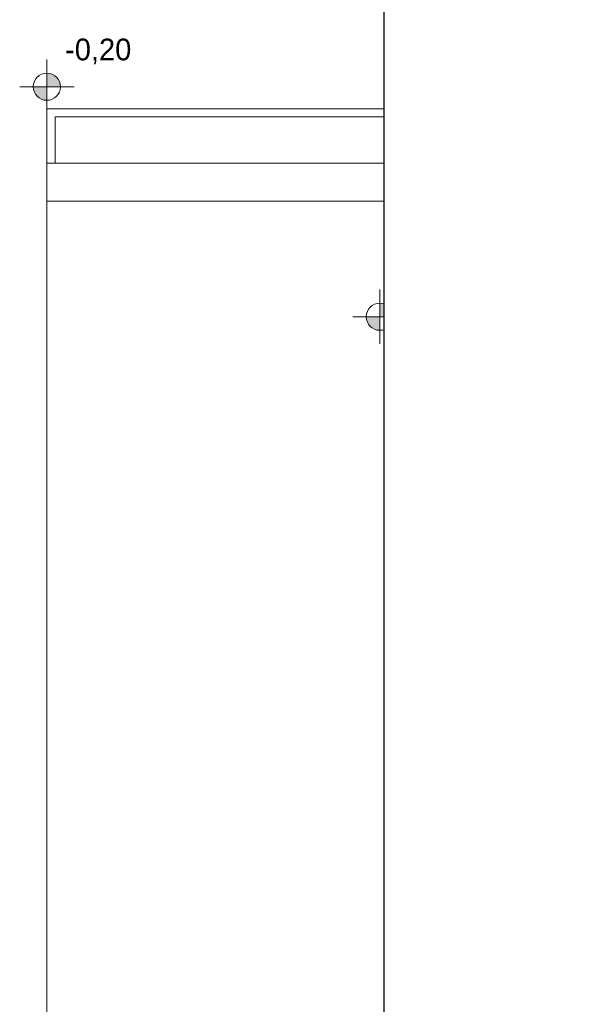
# Model space of a CAD drawing. Extents: x -515158 to -464725, y 20769 to 114053.
# Tile 7 of 69: x -515158 to -511017, y 38856 to 46103. Entities that reach past the tile are written whole.
import ezdxf

# ---------------------------------------------------------------- set-up
doc = ezdxf.new("R2010")
doc.units = 0
doc.header["$MEASUREMENT"] = 0
doc.set_wipeout_variables(frame=1)
for name, color, linetype, lineweight in [('#podkład', 252, 'Continuous', 9), ('Arch teren_Nr_Pióra__5', 252, 'Continuous', 13), ('INWENT RZĘDNE_Nr_Pióra__21', 252, 'Continuous', 9), ('INWENT TEREN_Nr_Pióra__21', 252, 'Continuous', 9), ('INWENT.ŚCIANY_Nr_Pióra__21', 252, 'Continuous', 9)]:
    doc.layers.add(name, color=color, linetype=linetype, lineweight=lineweight)
doc.layers.add('_TABELA', color=7, linetype='Continuous')
doc.styles.add('GENERATED_STYLE_3', font='txt')

# ---------------------------------------------------------------- blocks, each defined once
blk = doc.blocks.new('parter')
at = {"layer": 'INWENT RZĘDNE_Nr_Pióra__21', "linetype": 'Continuous'}
for points in [[(-514958.3, 45609.8), (-514858.3, 45609.8), (-514865.9, 45648.1), (-514887.6, 45680.6), (-514920.1, 45702.2), (-514958.3, 45709.8)], [(-514958.3, 45609.8), (-515058.3, 45609.8), (-515050.7, 45571.6), (-515029, 45539.1), (-514996.6, 45517.5), (-514958.3, 45509.8)], [(-512507.1, 43916.8), (-512407.1, 43916.8), (-512414.8, 43955.1), (-512436.4, 43987.5), (-512468.9, 44009.2), (-512507.1, 44016.8)], [(-512507.1, 43916.8), (-512607.1, 43916.8), (-512599.5, 43878.5), (-512577.9, 43846.1), (-512545.4, 43824.4), (-512507.1, 43816.8)]]:
    blk.add_hatch(color=252, dxfattribs=at).paths.add_polyline_path(points, flags=0)
at = {"layer": 'Arch teren_Nr_Pióra__5', "color": 252, "linetype": 'Continuous'}
for p, q in [((-514958.3, 45047.6), (-514958.3, 45447.6)), ((-514958.3, 45447.6), (-509853.3, 45447.6)), ((-514898.3, 45047.6), (-514898.3, 45387.6)), ((-514898.3, 45387.6), (-509853.3, 45387.6))]:
    blk.add_line(p, q, dxfattribs=at)
at = {"layer": 'INWENT RZĘDNE_Nr_Pióra__21', "color": 252, "linetype": 'Continuous'}
for p, q in [((-514958.3, 45409.8), (-514958.3, 45809.8)), ((-515158.3, 45609.8), (-514758.3, 45609.8)), ((-512507.1, 43716.8), (-512507.1, 44116.8)), ((-512707.1, 43916.8), (-512307.1, 43916.8))]:
    blk.add_line(p, q, dxfattribs=at)
for centre in [(-514958.3, 45609.8), (-512507.1, 43916.8)]:
    blk.add_circle(centre, 100, dxfattribs=at)
at = {"layer": 'INWENT TEREN_Nr_Pióra__21', "color": 252, "linetype": 'Continuous'}
blk.add_line((-514958.3, 36997.6), (-514958.3, 44767.6), dxfattribs=at)
at = {"layer": 'INWENT.ŚCIANY_Nr_Pióra__21', "color": 252, "linetype": 'Continuous'}
for p, q in [((-514958.3, 45047.6), (-514958.3, 44767.6)), ((-509798.3, 45047.6), (-514958.3, 45047.6)), ((-514958.3, 44767.6), (-509798.3, 44767.6))]:
    blk.add_line(p, q, dxfattribs=at)
at = {"layer": 'INWENT RZĘDNE_Nr_Pióra__21', "color": 252, "char_height": 160, "attachment_point": 7, "style": 'GENERATED_STYLE_3'}
for s, insert in [('{-0,20}', (-514824.3, 45774.2)), ('{-0,02}', (-512373.1, 44081.1))]:
    blk.add_mtext(s, dxfattribs=dict(at, insert=insert))

msp = doc.modelspace()

# ---------------------------------------------------------------- block references
at = {"layer": '#podkład'}
msp.add_blockref('parter', (0, 0), dxfattribs=at)

# ---------------------------------------------------------------- next in the draw order: wipeouts: each hides what was drawn before it
msp.add_wipeout([(-512477.4, 50468.9), (-509977.4, 49858.9), (-509977.4, 21378.9), (-512477.4, 20768.9)])

# ---------------------------------------------------------------- next in the draw order: linework, layer by layer
at = {"layer": '_TABELA', "color": 7}
msp.add_lwpolyline([(-512477.4, 50468.9), (-470477.4, 50468.9), (-512477.4, 50468.9), (-512477.4, 20768.9), (-470477.4, 20768.9), (-470477.4, 50468.9)], dxfattribs=at)

doc.saveas('drawing.dxf')
